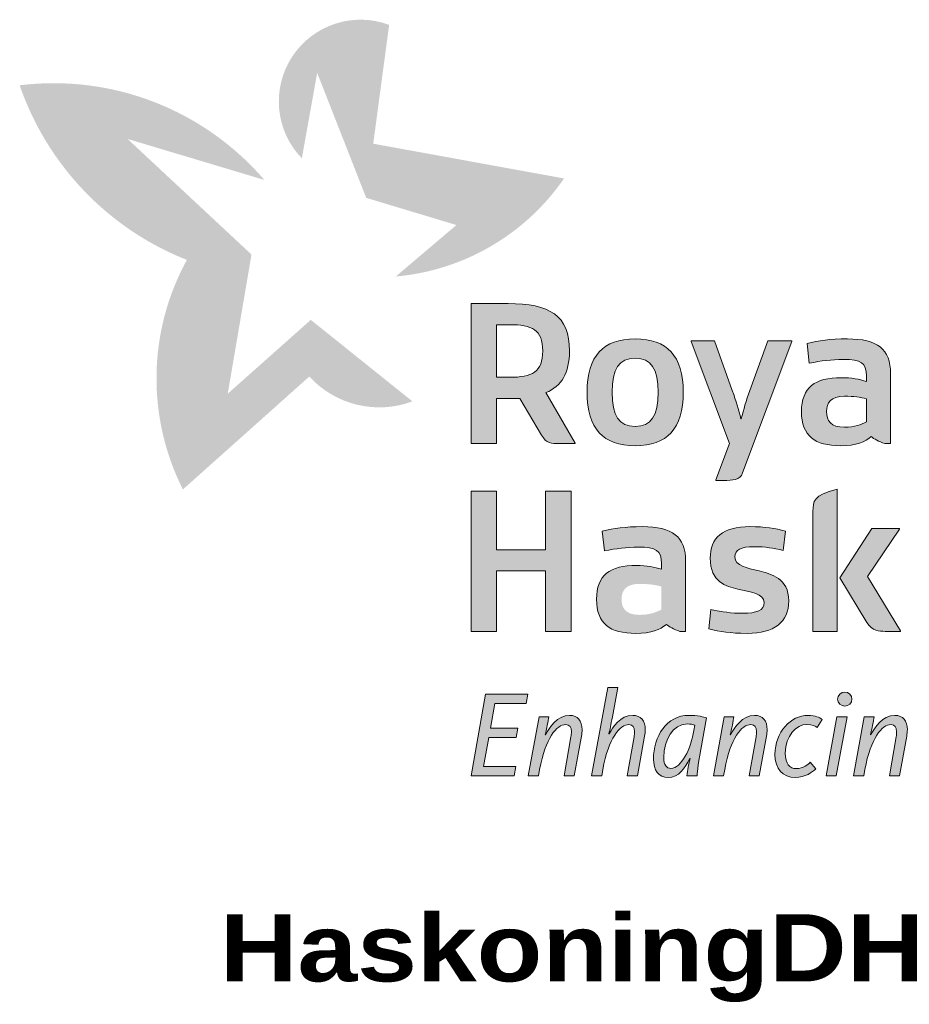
# Paper-space layout 'A3-A4' of a CAD drawing. Header units: metres. Extents: x 2915 to 3335, y 10 to 307.
# Tile 4 of 10: x 3235 to 3248, y 34 to 49. Entities that reach past the tile are written whole.
import ezdxf
from ezdxf.enums import TextEntityAlignment as Align

# ---------------------------------------------------------------- set-up
doc = ezdxf.new("R2010")
doc.units = ezdxf.units.M
doc.layers.get('0').update_dxf_attribs({"lineweight": 25})
doc.layers.get('Defpoints').update_dxf_attribs({"lineweight": 25})
doc.layers.add('X-XX-AL-ONDERHOEK', color=7, linetype='Continuous', lineweight=25)
doc.layers.add('X-XX-AL-TEKENBLAD_TITELBLOK-S', color=7, linetype='Continuous', lineweight=25)
doc.styles.add('RHTITLEBLOCK', font='arial.ttf')
doc.styles.add('RHTITLEBLOCK2', font='ariblk.ttf')

# ---------------------------------------------------------------- blocks, each defined once
blk = doc.blocks.new('*U99')
h = blk.add_hatch(color=256)
h.dxf.hatch_style = 1
h.set_gradient(color1=(31, 138, 158), color2=(199, 206, 111), rotation=180, tint=1, name='INVCURVED')
h.paths.add_polyline_path([(-85.346, 28.675, 0.799533), (-86.645, 26.689), (-86.417, 27.961), (-85.687, 26.101), (-84.345, 25.697), (-85.248, 24.931, 0.223316), (-82.743, 26.39), (-85.583, 26.907)])
h = blk.add_hatch(color=136)
h.dxf.hatch_style = 1
h.set_gradient(color1=(31, 138, 158), color2=(123, 194, 88), rotation=180, centered=1, tint=1, name='SPHERICAL')
h.paths.add_polyline_path([(-90.844, 27.776, 0.219025), (-88.356, 25.178), (-87.394, 25.258), (-89.239, 26.978), (-87.203, 26.368, 0.251014)])
h = blk.add_hatch(color=256)
h.dxf.hatch_style = 1
h.set_gradient(color1=(75, 173, 114), color2=(206, 217, 51), rotation=90, tint=1, name='HEMISPHERICAL')
h.paths.add_polyline_path([(-88.415, 21.763), (-86.534, 23.443, 0.305654), (-84.999, 23.073), (-86.512, 24.286), (-87.748, 23.187), (-87.394, 25.258), (-88.356, 25.178, 0.247154)])
at = {"true_color": 0x00577e}
h = blk.add_hatch(color=146, dxfattribs=at)
h.dxf.hatch_style = 2
edge = h.paths.add_edge_path()
edge.add_spline(control_points=[(-84.127, 24.528), (-84.127, 24.528), (-83.577, 24.528), (-83.577, 24.528), (-82.957, 24.528), (-82.663, 24.354), (-82.663, 23.823), (-82.663, 23.493), (-82.779, 23.3), (-83.014, 23.203), (-83.014, 23.203), (-82.578, 22.454), (-82.578, 22.454), (-82.578, 22.454), (-82.578, 22.445), (-82.578, 22.445), (-82.578, 22.445), (-82.798, 22.445), (-82.798, 22.445), (-82.944, 22.445), (-83.005, 22.445), (-83.078, 22.57), (-83.078, 22.57), (-83.399, 23.117), (-83.399, 23.117), (-83.399, 23.117), (-83.748, 23.117), (-83.748, 23.117), (-83.748, 23.117), (-83.748, 22.445), (-83.748, 22.445), (-83.748, 22.445), (-84.127, 22.445), (-84.127, 22.445), (-84.127, 22.445), (-84.127, 24.528), (-84.127, 24.528)], knot_values=[0, 0, 0, 0, 1, 1, 1, 2, 2, 2, 3, 3, 3, 4, 4, 4, 5, 5, 5, 6, 6, 6, 7, 7, 7, 8, 8, 8, 9, 9, 9, 10, 10, 10, 11, 11, 11, 12, 12, 12, 12], degree=3, periodic=0)
edge = h.paths.add_edge_path()
edge.add_spline(control_points=[(-83.555, 24.214), (-83.555, 24.214), (-83.748, 24.214), (-83.748, 24.214), (-83.748, 24.214), (-83.748, 23.432), (-83.748, 23.432), (-83.748, 23.432), (-83.555, 23.432), (-83.555, 23.432), (-83.219, 23.432), (-83.06, 23.508), (-83.06, 23.823), (-83.06, 24.14), (-83.219, 24.214), (-83.555, 24.214)], knot_values=[0, 0, 0, 0, 1, 1, 1, 2, 2, 2, 3, 3, 3, 4, 4, 4, 5, 5, 5, 5], degree=3, periodic=0)
h = blk.add_hatch(color=146, dxfattribs=at)
h.dxf.hatch_style = 2
edge = h.paths.add_edge_path()
edge.add_spline(control_points=[(-81.685, 24.003), (-81.212, 24.003), (-80.97, 23.752), (-80.97, 23.209), (-80.97, 22.665), (-81.212, 22.414), (-81.685, 22.414), (-82.159, 22.414), (-82.4, 22.665), (-82.4, 23.209), (-82.4, 23.752), (-82.159, 24.003), (-81.685, 24.003)], knot_values=[0, 0, 0, 0, 1, 1, 1, 2, 2, 2, 3, 3, 3, 4, 4, 4, 4], degree=3, periodic=0)
edge = h.paths.add_edge_path()
edge.add_spline(control_points=[(-81.685, 22.701), (-81.45, 22.701), (-81.343, 22.861), (-81.343, 23.209), (-81.343, 23.557), (-81.45, 23.716), (-81.685, 23.716), (-81.924, 23.716), (-82.027, 23.557), (-82.027, 23.209), (-82.027, 22.861), (-81.924, 22.701), (-81.685, 22.701)], knot_values=[0, 0, 0, 0, 1, 1, 1, 2, 2, 2, 3, 3, 3, 4, 4, 4, 4], degree=3, periodic=0)
h = blk.add_hatch(color=146, dxfattribs=at)
h.dxf.hatch_style = 2
edge = h.paths.add_edge_path()
edge.add_spline(control_points=[(-80.484, 21.907), (-80.484, 21.907), (-80.283, 22.445), (-80.283, 22.445), (-80.283, 22.445), (-80.851, 23.963), (-80.851, 23.963), (-80.851, 23.963), (-80.851, 23.972), (-80.851, 23.972), (-80.851, 23.972), (-80.506, 23.972), (-80.506, 23.972), (-80.506, 23.972), (-80.24, 23.236), (-80.24, 23.236), (-80.182, 23.074), (-80.145, 22.952), (-80.112, 22.812), (-80.112, 22.812), (-80.106, 22.812), (-80.106, 22.812), (-80.072, 22.952), (-80.035, 23.083), (-79.98, 23.236), (-79.98, 23.236), (-79.712, 23.972), (-79.712, 23.972), (-79.712, 23.972), (-79.354, 23.972), (-79.354, 23.972), (-79.354, 23.972), (-79.354, 23.963), (-79.354, 23.963), (-79.354, 23.963), (-80.087, 22.008), (-80.087, 22.008), (-80.127, 21.898), (-80.228, 21.898), (-80.375, 21.898), (-80.375, 21.898), (-80.484, 21.898), (-80.484, 21.898), (-80.484, 21.898), (-80.484, 21.907), (-80.484, 21.907)], knot_values=[0, 0, 0, 0, 1, 1, 1, 2, 2, 2, 3, 3, 3, 4, 4, 4, 5, 5, 5, 6, 6, 6, 7, 7, 7, 8, 8, 8, 9, 9, 9, 10, 10, 10, 11, 11, 11, 12, 12, 12, 13, 13, 13, 14, 14, 14, 15, 15, 15, 15], degree=3, periodic=0)
h = blk.add_hatch(color=146, dxfattribs=at)
h.dxf.hatch_style = 2
edge = h.paths.add_edge_path()
edge.add_spline(control_points=[(-77.885, 23.484), (-77.885, 23.484), (-77.885, 22.445), (-77.885, 22.445), (-77.885, 22.445), (-77.97, 22.445), (-77.97, 22.445), (-78.062, 22.475), (-78.132, 22.515), (-78.172, 22.549), (-78.263, 22.469), (-78.395, 22.414), (-78.627, 22.414), (-79.012, 22.414), (-79.21, 22.558), (-79.21, 22.922), (-79.21, 23.282), (-79.012, 23.426), (-78.615, 23.426), (-78.468, 23.426), (-78.346, 23.401), (-78.245, 23.37), (-78.245, 23.37), (-78.245, 23.453), (-78.245, 23.453), (-78.245, 23.649), (-78.321, 23.697), (-78.59, 23.697), (-78.768, 23.697), (-78.917, 23.676), (-79.094, 23.642), (-79.094, 23.642), (-79.128, 23.936), (-79.128, 23.936), (-78.945, 23.975), (-78.795, 24.003), (-78.526, 24.003), (-78.083, 24.003), (-77.885, 23.856), (-77.885, 23.484)], knot_values=[0, 0, 0, 0, 1, 1, 1, 2, 2, 2, 3, 3, 3, 4, 4, 4, 5, 5, 5, 6, 6, 6, 7, 7, 7, 8, 8, 8, 9, 9, 9, 10, 10, 10, 11, 11, 11, 12, 12, 12, 13, 13, 13, 13], degree=3, periodic=0)
edge = h.paths.add_edge_path()
edge.add_spline(control_points=[(-78.245, 22.769), (-78.245, 22.769), (-78.245, 23.111), (-78.245, 23.111), (-78.334, 23.135), (-78.432, 23.15), (-78.569, 23.15), (-78.774, 23.15), (-78.838, 23.056), (-78.838, 22.922), (-78.838, 22.784), (-78.774, 22.689), (-78.569, 22.689), (-78.419, 22.689), (-78.321, 22.729), (-78.245, 22.769)], knot_values=[0, 0, 0, 0, 1, 1, 1, 2, 2, 2, 3, 3, 3, 4, 4, 4, 5, 5, 5, 5], degree=3, periodic=0)
h = blk.add_hatch(color=146, dxfattribs=at)
h.dxf.hatch_style = 2
h.paths.add_polyline_path([(-83.018, 20.55), (-83.748, 20.55), (-83.748, 19.652), (-84.127, 19.652), (-84.127, 21.736), (-83.748, 21.736), (-83.748, 20.865), (-83.018, 20.865), (-83.018, 21.736), (-82.639, 21.736), (-82.639, 19.652), (-83.018, 19.652)])
h = blk.add_hatch(color=146, dxfattribs=at)
h.dxf.hatch_style = 2
edge = h.paths.add_edge_path()
edge.add_spline(control_points=[(-79.039, 21.439), (-79.039, 21.583), (-79.039, 21.677), (-78.679, 21.766), (-78.679, 21.766), (-78.679, 19.652), (-78.679, 19.652), (-78.679, 19.652), (-79.039, 19.652), (-79.039, 19.652), (-79.039, 19.652), (-79.039, 21.439), (-79.039, 21.439)], knot_values=[0, 0, 0, 0, 1, 1, 1, 2, 2, 2, 3, 3, 3, 4, 4, 4, 4], degree=3, periodic=0)
edge = h.paths.add_edge_path()
edge.add_spline(control_points=[(-78.166, 21.18), (-78.166, 21.18), (-77.75, 21.18), (-77.75, 21.18), (-77.75, 21.18), (-77.75, 21.17), (-77.75, 21.17), (-77.75, 21.17), (-78.227, 20.468), (-78.227, 20.468), (-78.227, 20.468), (-77.738, 19.661), (-77.738, 19.661), (-77.738, 19.661), (-77.738, 19.652), (-77.738, 19.652), (-77.738, 19.652), (-77.964, 19.652), (-77.964, 19.652), (-78.056, 19.652), (-78.156, 19.652), (-78.236, 19.783), (-78.236, 19.783), (-78.639, 20.446), (-78.639, 20.446), (-78.639, 20.446), (-78.166, 21.18), (-78.166, 21.18)], knot_values=[0, 0, 0, 0, 1, 1, 1, 2, 2, 2, 3, 3, 3, 4, 4, 4, 5, 5, 5, 6, 6, 6, 7, 7, 7, 8, 8, 8, 9, 9, 9, 9], degree=3, periodic=0)
h = blk.add_hatch(color=146, dxfattribs=at)
h.dxf.hatch_style = 2
edge = h.paths.add_edge_path()
edge.add_spline(control_points=[(-80.934, 20.691), (-80.934, 20.691), (-80.934, 19.652), (-80.934, 19.652), (-80.934, 19.652), (-81.019, 19.652), (-81.019, 19.652), (-81.111, 19.683), (-81.181, 19.722), (-81.221, 19.756), (-81.312, 19.676), (-81.444, 19.622), (-81.676, 19.622), (-82.061, 19.622), (-82.26, 19.765), (-82.26, 20.129), (-82.26, 20.489), (-82.061, 20.633), (-81.664, 20.633), (-81.517, 20.633), (-81.395, 20.608), (-81.294, 20.578), (-81.294, 20.578), (-81.294, 20.66), (-81.294, 20.66), (-81.294, 20.856), (-81.371, 20.905), (-81.639, 20.905), (-81.816, 20.905), (-81.966, 20.883), (-82.143, 20.85), (-82.143, 20.85), (-82.177, 21.143), (-82.177, 21.143), (-81.994, 21.183), (-81.844, 21.21), (-81.575, 21.21), (-81.132, 21.21), (-80.934, 21.063), (-80.934, 20.691)], knot_values=[0, 0, 0, 0, 1, 1, 1, 2, 2, 2, 3, 3, 3, 4, 4, 4, 5, 5, 5, 6, 6, 6, 7, 7, 7, 8, 8, 8, 9, 9, 9, 10, 10, 10, 11, 11, 11, 12, 12, 12, 13, 13, 13, 13], degree=3, periodic=0)
edge = h.paths.add_edge_path()
edge.add_spline(control_points=[(-81.294, 19.976), (-81.294, 19.976), (-81.294, 20.318), (-81.294, 20.318), (-81.383, 20.343), (-81.481, 20.358), (-81.618, 20.358), (-81.823, 20.358), (-81.887, 20.263), (-81.887, 20.129), (-81.887, 19.991), (-81.823, 19.897), (-81.618, 19.897), (-81.469, 19.897), (-81.371, 19.936), (-81.294, 19.976)], knot_values=[0, 0, 0, 0, 1, 1, 1, 2, 2, 2, 3, 3, 3, 4, 4, 4, 5, 5, 5, 5], degree=3, periodic=0)
h = blk.add_hatch(color=146, dxfattribs=at)
h.dxf.hatch_style = 2
edge = h.paths.add_edge_path()
edge.add_spline(control_points=[(-80.591, 19.688), (-80.591, 19.688), (-80.558, 19.976), (-80.558, 19.976), (-80.381, 19.942), (-80.262, 19.921), (-80.084, 19.921), (-79.877, 19.921), (-79.766, 19.964), (-79.766, 20.08), (-79.766, 20.211), (-79.971, 20.239), (-80.158, 20.281), (-80.338, 20.324), (-80.567, 20.382), (-80.567, 20.74), (-80.567, 21.042), (-80.384, 21.21), (-79.977, 21.21), (-79.745, 21.21), (-79.605, 21.183), (-79.449, 21.143), (-79.449, 21.143), (-79.482, 20.856), (-79.482, 20.856), (-79.635, 20.889), (-79.745, 20.911), (-79.913, 20.911), (-80.121, 20.911), (-80.2, 20.868), (-80.2, 20.758), (-80.2, 20.621), (-80.026, 20.599), (-79.84, 20.55), (-79.66, 20.502), (-79.4, 20.449), (-79.4, 20.104), (-79.4, 19.79), (-79.614, 19.622), (-80.02, 19.622), (-80.277, 19.622), (-80.42, 19.649), (-80.591, 19.688)], knot_values=[0, 0, 0, 0, 1, 1, 1, 2, 2, 2, 3, 3, 3, 4, 4, 4, 5, 5, 5, 6, 6, 6, 7, 7, 7, 8, 8, 8, 9, 9, 9, 10, 10, 10, 11, 11, 11, 12, 12, 12, 13, 13, 13, 14, 14, 14, 14], degree=3, periodic=0)
at = {"true_color": 0x0086a8}
h = blk.add_hatch(color=134, dxfattribs=at)
h.dxf.hatch_style = 2
edge = h.paths.add_edge_path()
edge.add_spline(control_points=[(-82.094, 18.815), (-82.094, 18.815), (-81.942, 18.815), (-81.942, 18.815), (-81.942, 18.815), (-82.024, 18.38), (-82.024, 18.38), (-82.048, 18.25), (-82.059, 18.197), (-82.076, 18.125), (-82.076, 18.125), (-82.072, 18.125), (-82.072, 18.125), (-82.017, 18.225), (-81.909, 18.402), (-81.721, 18.402), (-81.599, 18.402), (-81.535, 18.322), (-81.535, 18.188), (-81.535, 18.159), (-81.539, 18.128), (-81.544, 18.093), (-81.544, 18.093), (-81.652, 17.5), (-81.652, 17.5), (-81.652, 17.5), (-81.803, 17.5), (-81.803, 17.5), (-81.803, 17.5), (-81.701, 18.082), (-81.701, 18.082), (-81.696, 18.11), (-81.694, 18.135), (-81.694, 18.157), (-81.694, 18.23), (-81.721, 18.265), (-81.778, 18.265), (-81.911, 18.265), (-82.081, 18.068), (-82.167, 17.595), (-82.167, 17.595), (-82.183, 17.5), (-82.183, 17.5), (-82.183, 17.5), (-82.335, 17.5), (-82.335, 17.5), (-82.335, 17.5), (-82.094, 18.815), (-82.094, 18.815)], knot_values=[0, 0, 0, 0, 1, 1, 1, 2, 2, 2, 3, 3, 3, 4, 4, 4, 5, 5, 5, 6, 6, 6, 7, 7, 7, 8, 8, 8, 9, 9, 9, 10, 10, 10, 11, 11, 11, 12, 12, 12, 13, 13, 13, 14, 14, 14, 15, 15, 15, 16, 16, 16, 16], degree=3, periodic=0)
h = blk.add_hatch(color=134, dxfattribs=at)
h.dxf.hatch_style = 2
h.paths.add_polyline_path([(-83.91, 18.716), (-83.283, 18.716), (-83.309, 18.577), (-83.773, 18.577), (-83.84, 18.21), (-83.429, 18.21), (-83.455, 18.073), (-83.862, 18.073), (-83.941, 17.639), (-83.462, 17.639), (-83.488, 17.5), (-84.127, 17.5)])
h = blk.add_hatch(color=134, dxfattribs=at)
h.dxf.hatch_style = 2
h.paths.add_polyline_path([(-78.685, 18.378), (-78.533, 18.378), (-78.692, 17.5), (-78.844, 17.5)])
edge = h.paths.add_edge_path()
edge.add_spline(control_points=[(-78.672, 18.643), (-78.672, 18.701), (-78.624, 18.749), (-78.566, 18.749), (-78.508, 18.749), (-78.46, 18.701), (-78.46, 18.643), (-78.46, 18.586), (-78.508, 18.539), (-78.566, 18.539), (-78.624, 18.539), (-78.672, 18.586), (-78.672, 18.643)], knot_values=[0, 0, 0, 0, 1, 1, 1, 2, 2, 2, 3, 3, 3, 4, 4, 4, 4], degree=3, periodic=0)
h = blk.add_hatch(color=134, dxfattribs=at)
h.dxf.hatch_style = 2
edge = h.paths.add_edge_path()
edge.add_spline(control_points=[(-83.116, 18.378), (-83.116, 18.378), (-82.97, 18.378), (-82.97, 18.378), (-82.979, 18.322), (-83.003, 18.194), (-83.025, 18.11), (-83.025, 18.11), (-83.021, 18.11), (-83.021, 18.11), (-82.961, 18.221), (-82.849, 18.402), (-82.661, 18.402), (-82.539, 18.402), (-82.475, 18.322), (-82.475, 18.188), (-82.475, 18.159), (-82.479, 18.128), (-82.484, 18.093), (-82.484, 18.093), (-82.592, 17.5), (-82.592, 17.5), (-82.592, 17.5), (-82.743, 17.5), (-82.743, 17.5), (-82.743, 17.5), (-82.641, 18.082), (-82.641, 18.082), (-82.636, 18.11), (-82.634, 18.135), (-82.634, 18.157), (-82.634, 18.23), (-82.661, 18.265), (-82.718, 18.265), (-82.851, 18.265), (-83.021, 18.068), (-83.107, 17.595), (-83.107, 17.595), (-83.123, 17.5), (-83.123, 17.5), (-83.123, 17.5), (-83.275, 17.5), (-83.275, 17.5), (-83.275, 17.5), (-83.116, 18.378), (-83.116, 18.378)], knot_values=[0, 0, 0, 0, 1, 1, 1, 2, 2, 2, 3, 3, 3, 4, 4, 4, 5, 5, 5, 6, 6, 6, 7, 7, 7, 8, 8, 8, 9, 9, 9, 10, 10, 10, 11, 11, 11, 12, 12, 12, 13, 13, 13, 14, 14, 14, 15, 15, 15, 15], degree=3, periodic=0)
h = blk.add_hatch(color=134, dxfattribs=at)
h.dxf.hatch_style = 2
edge = h.paths.add_edge_path()
edge.add_spline(control_points=[(-81.413, 17.752), (-81.413, 18.086), (-81.22, 18.402), (-80.886, 18.402), (-80.754, 18.402), (-80.663, 18.376), (-80.626, 18.364), (-80.626, 18.364), (-80.71, 17.896), (-80.71, 17.896), (-80.754, 17.651), (-80.765, 17.513), (-80.765, 17.5), (-80.765, 17.5), (-80.915, 17.5), (-80.915, 17.5), (-80.904, 17.591), (-80.891, 17.67), (-80.869, 17.759), (-80.869, 17.759), (-80.873, 17.759), (-80.873, 17.759), (-80.946, 17.615), (-81.035, 17.478), (-81.194, 17.478), (-81.338, 17.478), (-81.413, 17.589), (-81.413, 17.752)], knot_values=[0, 0, 0, 0, 1, 1, 1, 2, 2, 2, 3, 3, 3, 4, 4, 4, 5, 5, 5, 6, 6, 6, 7, 7, 7, 8, 8, 8, 9, 9, 9, 9], degree=3, periodic=0)
edge = h.paths.add_edge_path()
edge.add_spline(control_points=[(-80.811, 18.179), (-80.811, 18.179), (-80.798, 18.258), (-80.798, 18.258), (-80.818, 18.265), (-80.866, 18.274), (-80.913, 18.274), (-81.127, 18.274), (-81.258, 18.035), (-81.258, 17.776), (-81.258, 17.662), (-81.222, 17.613), (-81.152, 17.613), (-81.004, 17.613), (-80.851, 17.907), (-80.811, 18.179)], knot_values=[0, 0, 0, 0, 1, 1, 1, 2, 2, 2, 3, 3, 3, 4, 4, 4, 5, 5, 5, 5], degree=3, periodic=0)
h = blk.add_hatch(color=134, dxfattribs=at)
h.dxf.hatch_style = 2
edge = h.paths.add_edge_path()
edge.add_spline(control_points=[(-80.362, 18.378), (-80.362, 18.378), (-80.216, 18.378), (-80.216, 18.378), (-80.225, 18.322), (-80.249, 18.194), (-80.271, 18.11), (-80.271, 18.11), (-80.267, 18.11), (-80.267, 18.11), (-80.207, 18.221), (-80.095, 18.402), (-79.907, 18.402), (-79.785, 18.402), (-79.721, 18.322), (-79.721, 18.188), (-79.721, 18.159), (-79.725, 18.128), (-79.73, 18.093), (-79.73, 18.093), (-79.838, 17.5), (-79.838, 17.5), (-79.838, 17.5), (-79.989, 17.5), (-79.989, 17.5), (-79.989, 17.5), (-79.887, 18.082), (-79.887, 18.082), (-79.882, 18.11), (-79.88, 18.135), (-79.88, 18.157), (-79.88, 18.23), (-79.907, 18.265), (-79.964, 18.265), (-80.097, 18.265), (-80.267, 18.068), (-80.353, 17.595), (-80.353, 17.595), (-80.369, 17.5), (-80.369, 17.5), (-80.369, 17.5), (-80.521, 17.5), (-80.521, 17.5), (-80.521, 17.5), (-80.362, 18.378), (-80.362, 18.378)], knot_values=[0, 0, 0, 0, 1, 1, 1, 2, 2, 2, 3, 3, 3, 4, 4, 4, 5, 5, 5, 6, 6, 6, 7, 7, 7, 8, 8, 8, 9, 9, 9, 10, 10, 10, 11, 11, 11, 12, 12, 12, 13, 13, 13, 14, 14, 14, 15, 15, 15, 15], degree=3, periodic=0)
h = blk.add_hatch(color=134, dxfattribs=at)
h.dxf.hatch_style = 2
edge = h.paths.add_edge_path()
edge.add_spline(control_points=[(-79.605, 17.821), (-79.605, 18.157), (-79.367, 18.402), (-79.115, 18.402), (-79, 18.402), (-78.94, 18.369), (-78.902, 18.342), (-78.902, 18.342), (-78.975, 18.223), (-78.975, 18.223), (-79.002, 18.243), (-79.046, 18.267), (-79.13, 18.267), (-79.287, 18.267), (-79.451, 18.101), (-79.451, 17.838), (-79.451, 17.681), (-79.387, 17.609), (-79.287, 17.609), (-79.183, 17.609), (-79.113, 17.672), (-79.079, 17.706), (-79.079, 17.706), (-78.997, 17.606), (-78.997, 17.606), (-79.046, 17.558), (-79.155, 17.478), (-79.302, 17.478), (-79.49, 17.478), (-79.605, 17.606), (-79.605, 17.821)], knot_values=[0, 0, 0, 0, 1, 1, 1, 2, 2, 2, 3, 3, 3, 4, 4, 4, 5, 5, 5, 6, 6, 6, 7, 7, 7, 8, 8, 8, 9, 9, 9, 10, 10, 10, 10], degree=3, periodic=0)
h = blk.add_hatch(color=134, dxfattribs=at)
h.dxf.hatch_style = 2
edge = h.paths.add_edge_path()
edge.add_spline(control_points=[(-78.276, 18.378), (-78.276, 18.378), (-78.13, 18.378), (-78.13, 18.378), (-78.139, 18.322), (-78.163, 18.194), (-78.185, 18.11), (-78.185, 18.11), (-78.181, 18.11), (-78.181, 18.11), (-78.121, 18.221), (-78.009, 18.402), (-77.821, 18.402), (-77.699, 18.402), (-77.635, 18.322), (-77.635, 18.188), (-77.635, 18.159), (-77.639, 18.128), (-77.644, 18.093), (-77.644, 18.093), (-77.752, 17.5), (-77.752, 17.5), (-77.752, 17.5), (-77.903, 17.5), (-77.903, 17.5), (-77.903, 17.5), (-77.801, 18.082), (-77.801, 18.082), (-77.796, 18.11), (-77.794, 18.135), (-77.794, 18.157), (-77.794, 18.23), (-77.821, 18.265), (-77.878, 18.265), (-78.011, 18.265), (-78.181, 18.068), (-78.267, 17.595), (-78.267, 17.595), (-78.283, 17.5), (-78.283, 17.5), (-78.283, 17.5), (-78.435, 17.5), (-78.435, 17.5), (-78.435, 17.5), (-78.276, 18.378), (-78.276, 18.378)], knot_values=[0, 0, 0, 0, 1, 1, 1, 2, 2, 2, 3, 3, 3, 4, 4, 4, 5, 5, 5, 6, 6, 6, 7, 7, 7, 8, 8, 8, 9, 9, 9, 10, 10, 10, 11, 11, 11, 12, 12, 12, 13, 13, 13, 14, 14, 14, 15, 15, 15, 15], degree=3, periodic=0)
at = {"color": 146, "lineweight": 0, "true_color": 0x00577e}
blk.add_lwpolyline([(-83.018, 20.55), (-83.748, 20.55), (-83.748, 19.652), (-84.127, 19.652), (-84.127, 21.736), (-83.748, 21.736), (-83.748, 20.865), (-83.018, 20.865), (-83.018, 21.736), (-82.639, 21.736), (-82.639, 19.652), (-83.018, 19.652), (-83.018, 20.55)], dxfattribs=at)
at = {"color": 134, "lineweight": 0, "true_color": 0x0086a8}
for points in [[(-83.91, 18.716), (-83.283, 18.716), (-83.309, 18.577), (-83.773, 18.577), (-83.84, 18.21), (-83.429, 18.21), (-83.455, 18.073), (-83.862, 18.073), (-83.941, 17.639), (-83.462, 17.639), (-83.488, 17.5), (-84.127, 17.5), (-83.91, 18.716)], [(-78.685, 18.378), (-78.533, 18.378), (-78.692, 17.5), (-78.844, 17.5), (-78.685, 18.378)]]:
    blk.add_lwpolyline(points, dxfattribs=at)
at = {"color": 146, "lineweight": 0, "true_color": 0x00577e}
for points, knots in [([(-84.127, 24.528), (-84.127, 24.528), (-83.577, 24.528), (-83.577, 24.528), (-82.957, 24.528), (-82.663, 24.354), (-82.663, 23.823), (-82.663, 23.493), (-82.779, 23.3), (-83.014, 23.203), (-83.014, 23.203), (-82.578, 22.454), (-82.578, 22.454), (-82.578, 22.454), (-82.578, 22.445), (-82.578, 22.445), (-82.578, 22.445), (-82.798, 22.445), (-82.798, 22.445), (-82.944, 22.445), (-83.005, 22.445), (-83.078, 22.57), (-83.078, 22.57), (-83.399, 23.117), (-83.399, 23.117), (-83.399, 23.117), (-83.748, 23.117), (-83.748, 23.117), (-83.748, 23.117), (-83.748, 22.445), (-83.748, 22.445), (-83.748, 22.445), (-84.127, 22.445), (-84.127, 22.445), (-84.127, 22.445), (-84.127, 24.528), (-84.127, 24.528)], [0, 0, 0, 0, 1, 1, 1, 2, 2, 2, 3, 3, 3, 4, 4, 4, 5, 5, 5, 6, 6, 6, 7, 7, 7, 8, 8, 8, 9, 9, 9, 10, 10, 10, 11, 11, 11, 12, 12, 12, 12]), ([(-83.555, 24.214), (-83.555, 24.214), (-83.748, 24.214), (-83.748, 24.214), (-83.748, 24.214), (-83.748, 23.432), (-83.748, 23.432), (-83.748, 23.432), (-83.555, 23.432), (-83.555, 23.432), (-83.219, 23.432), (-83.06, 23.508), (-83.06, 23.823), (-83.06, 24.14), (-83.219, 24.214), (-83.555, 24.214)], [0, 0, 0, 0, 1, 1, 1, 2, 2, 2, 3, 3, 3, 4, 4, 4, 5, 5, 5, 5]), ([(-81.685, 24.003), (-81.212, 24.003), (-80.97, 23.752), (-80.97, 23.209), (-80.97, 22.665), (-81.212, 22.414), (-81.685, 22.414), (-82.159, 22.414), (-82.4, 22.665), (-82.4, 23.209), (-82.4, 23.752), (-82.159, 24.003), (-81.685, 24.003)], [0, 0, 0, 0, 1, 1, 1, 2, 2, 2, 3, 3, 3, 4, 4, 4, 4]), ([(-80.484, 21.907), (-80.484, 21.907), (-80.283, 22.445), (-80.283, 22.445), (-80.283, 22.445), (-80.851, 23.963), (-80.851, 23.963), (-80.851, 23.963), (-80.851, 23.972), (-80.851, 23.972), (-80.851, 23.972), (-80.506, 23.972), (-80.506, 23.972), (-80.506, 23.972), (-80.24, 23.236), (-80.24, 23.236), (-80.182, 23.074), (-80.145, 22.952), (-80.112, 22.812), (-80.112, 22.812), (-80.106, 22.812), (-80.106, 22.812), (-80.072, 22.952), (-80.035, 23.083), (-79.98, 23.236), (-79.98, 23.236), (-79.712, 23.972), (-79.712, 23.972), (-79.712, 23.972), (-79.354, 23.972), (-79.354, 23.972), (-79.354, 23.972), (-79.354, 23.963), (-79.354, 23.963), (-79.354, 23.963), (-80.087, 22.008), (-80.087, 22.008), (-80.127, 21.898), (-80.228, 21.898), (-80.375, 21.898), (-80.375, 21.898), (-80.484, 21.898), (-80.484, 21.898), (-80.484, 21.898), (-80.484, 21.907), (-80.484, 21.907)], [0, 0, 0, 0, 1, 1, 1, 2, 2, 2, 3, 3, 3, 4, 4, 4, 5, 5, 5, 6, 6, 6, 7, 7, 7, 8, 8, 8, 9, 9, 9, 10, 10, 10, 11, 11, 11, 12, 12, 12, 13, 13, 13, 14, 14, 14, 15, 15, 15, 15]), ([(-77.885, 23.484), (-77.885, 23.484), (-77.885, 22.445), (-77.885, 22.445), (-77.885, 22.445), (-77.97, 22.445), (-77.97, 22.445), (-78.062, 22.475), (-78.132, 22.515), (-78.172, 22.549), (-78.263, 22.469), (-78.395, 22.414), (-78.627, 22.414), (-79.012, 22.414), (-79.21, 22.558), (-79.21, 22.922), (-79.21, 23.282), (-79.012, 23.426), (-78.615, 23.426), (-78.468, 23.426), (-78.346, 23.401), (-78.245, 23.37), (-78.245, 23.37), (-78.245, 23.453), (-78.245, 23.453), (-78.245, 23.649), (-78.321, 23.697), (-78.59, 23.697), (-78.768, 23.697), (-78.917, 23.676), (-79.094, 23.642), (-79.094, 23.642), (-79.128, 23.936), (-79.128, 23.936), (-78.945, 23.975), (-78.795, 24.003), (-78.526, 24.003), (-78.083, 24.003), (-77.885, 23.856), (-77.885, 23.484)], [0, 0, 0, 0, 1, 1, 1, 2, 2, 2, 3, 3, 3, 4, 4, 4, 5, 5, 5, 6, 6, 6, 7, 7, 7, 8, 8, 8, 9, 9, 9, 10, 10, 10, 11, 11, 11, 12, 12, 12, 13, 13, 13, 13]), ([(-81.685, 22.701), (-81.45, 22.701), (-81.343, 22.861), (-81.343, 23.209), (-81.343, 23.557), (-81.45, 23.716), (-81.685, 23.716), (-81.924, 23.716), (-82.027, 23.557), (-82.027, 23.209), (-82.027, 22.861), (-81.924, 22.701), (-81.685, 22.701)], [0, 0, 0, 0, 1, 1, 1, 2, 2, 2, 3, 3, 3, 4, 4, 4, 4]), ([(-78.245, 22.769), (-78.245, 22.769), (-78.245, 23.111), (-78.245, 23.111), (-78.334, 23.135), (-78.432, 23.15), (-78.569, 23.15), (-78.774, 23.15), (-78.838, 23.056), (-78.838, 22.922), (-78.838, 22.784), (-78.774, 22.689), (-78.569, 22.689), (-78.419, 22.689), (-78.321, 22.729), (-78.245, 22.769)], [0, 0, 0, 0, 1, 1, 1, 2, 2, 2, 3, 3, 3, 4, 4, 4, 5, 5, 5, 5]), ([(-79.039, 21.439), (-79.039, 21.583), (-79.039, 21.677), (-78.679, 21.766), (-78.679, 21.766), (-78.679, 19.652), (-78.679, 19.652), (-78.679, 19.652), (-79.039, 19.652), (-79.039, 19.652), (-79.039, 19.652), (-79.039, 21.439), (-79.039, 21.439)], [0, 0, 0, 0, 1, 1, 1, 2, 2, 2, 3, 3, 3, 4, 4, 4, 4]), ([(-80.934, 20.691), (-80.934, 20.691), (-80.934, 19.652), (-80.934, 19.652), (-80.934, 19.652), (-81.019, 19.652), (-81.019, 19.652), (-81.111, 19.683), (-81.181, 19.722), (-81.221, 19.756), (-81.312, 19.676), (-81.444, 19.622), (-81.676, 19.622), (-82.061, 19.622), (-82.26, 19.765), (-82.26, 20.129), (-82.26, 20.489), (-82.061, 20.633), (-81.664, 20.633), (-81.517, 20.633), (-81.395, 20.608), (-81.294, 20.578), (-81.294, 20.578), (-81.294, 20.66), (-81.294, 20.66), (-81.294, 20.856), (-81.371, 20.905), (-81.639, 20.905), (-81.816, 20.905), (-81.966, 20.883), (-82.143, 20.85), (-82.143, 20.85), (-82.177, 21.143), (-82.177, 21.143), (-81.994, 21.183), (-81.844, 21.21), (-81.575, 21.21), (-81.132, 21.21), (-80.934, 21.063), (-80.934, 20.691)], [0, 0, 0, 0, 1, 1, 1, 2, 2, 2, 3, 3, 3, 4, 4, 4, 5, 5, 5, 6, 6, 6, 7, 7, 7, 8, 8, 8, 9, 9, 9, 10, 10, 10, 11, 11, 11, 12, 12, 12, 13, 13, 13, 13]), ([(-80.591, 19.688), (-80.591, 19.688), (-80.558, 19.976), (-80.558, 19.976), (-80.381, 19.942), (-80.262, 19.921), (-80.084, 19.921), (-79.877, 19.921), (-79.766, 19.964), (-79.766, 20.08), (-79.766, 20.211), (-79.971, 20.239), (-80.158, 20.281), (-80.338, 20.324), (-80.567, 20.382), (-80.567, 20.74), (-80.567, 21.042), (-80.384, 21.21), (-79.977, 21.21), (-79.745, 21.21), (-79.605, 21.183), (-79.449, 21.143), (-79.449, 21.143), (-79.482, 20.856), (-79.482, 20.856), (-79.635, 20.889), (-79.745, 20.911), (-79.913, 20.911), (-80.121, 20.911), (-80.2, 20.868), (-80.2, 20.758), (-80.2, 20.621), (-80.026, 20.599), (-79.84, 20.55), (-79.66, 20.502), (-79.4, 20.449), (-79.4, 20.104), (-79.4, 19.79), (-79.614, 19.622), (-80.02, 19.622), (-80.277, 19.622), (-80.42, 19.649), (-80.591, 19.688)], [0, 0, 0, 0, 1, 1, 1, 2, 2, 2, 3, 3, 3, 4, 4, 4, 5, 5, 5, 6, 6, 6, 7, 7, 7, 8, 8, 8, 9, 9, 9, 10, 10, 10, 11, 11, 11, 12, 12, 12, 13, 13, 13, 14, 14, 14, 14]), ([(-78.166, 21.18), (-78.166, 21.18), (-77.75, 21.18), (-77.75, 21.18), (-77.75, 21.18), (-77.75, 21.17), (-77.75, 21.17), (-77.75, 21.17), (-78.227, 20.468), (-78.227, 20.468), (-78.227, 20.468), (-77.738, 19.661), (-77.738, 19.661), (-77.738, 19.661), (-77.738, 19.652), (-77.738, 19.652), (-77.738, 19.652), (-77.964, 19.652), (-77.964, 19.652), (-78.056, 19.652), (-78.156, 19.652), (-78.236, 19.783), (-78.236, 19.783), (-78.639, 20.446), (-78.639, 20.446), (-78.639, 20.446), (-78.166, 21.18), (-78.166, 21.18)], [0, 0, 0, 0, 1, 1, 1, 2, 2, 2, 3, 3, 3, 4, 4, 4, 5, 5, 5, 6, 6, 6, 7, 7, 7, 8, 8, 8, 9, 9, 9, 9])]:
    blk.add_open_spline(points, degree=3, knots=knots, dxfattribs=at)
at = {"color": 134, "lineweight": 0, "true_color": 0x0086a8}
for points, knots in [([(-82.094, 18.815), (-82.094, 18.815), (-81.942, 18.815), (-81.942, 18.815), (-81.942, 18.815), (-82.024, 18.38), (-82.024, 18.38), (-82.048, 18.25), (-82.059, 18.197), (-82.076, 18.125), (-82.076, 18.125), (-82.072, 18.125), (-82.072, 18.125), (-82.017, 18.225), (-81.909, 18.402), (-81.721, 18.402), (-81.599, 18.402), (-81.535, 18.322), (-81.535, 18.188), (-81.535, 18.159), (-81.539, 18.128), (-81.544, 18.093), (-81.544, 18.093), (-81.652, 17.5), (-81.652, 17.5), (-81.652, 17.5), (-81.803, 17.5), (-81.803, 17.5), (-81.803, 17.5), (-81.701, 18.082), (-81.701, 18.082), (-81.696, 18.11), (-81.694, 18.135), (-81.694, 18.157), (-81.694, 18.23), (-81.721, 18.265), (-81.778, 18.265), (-81.911, 18.265), (-82.081, 18.068), (-82.167, 17.595), (-82.167, 17.595), (-82.183, 17.5), (-82.183, 17.5), (-82.183, 17.5), (-82.335, 17.5), (-82.335, 17.5), (-82.335, 17.5), (-82.094, 18.815), (-82.094, 18.815)], [0, 0, 0, 0, 1, 1, 1, 2, 2, 2, 3, 3, 3, 4, 4, 4, 5, 5, 5, 6, 6, 6, 7, 7, 7, 8, 8, 8, 9, 9, 9, 10, 10, 10, 11, 11, 11, 12, 12, 12, 13, 13, 13, 14, 14, 14, 15, 15, 15, 16, 16, 16, 16]), ([(-78.672, 18.643), (-78.672, 18.701), (-78.624, 18.749), (-78.566, 18.749), (-78.508, 18.749), (-78.46, 18.701), (-78.46, 18.643), (-78.46, 18.586), (-78.508, 18.539), (-78.566, 18.539), (-78.624, 18.539), (-78.672, 18.586), (-78.672, 18.643)], [0, 0, 0, 0, 1, 1, 1, 2, 2, 2, 3, 3, 3, 4, 4, 4, 4]), ([(-83.116, 18.378), (-83.116, 18.378), (-82.97, 18.378), (-82.97, 18.378), (-82.979, 18.322), (-83.003, 18.194), (-83.025, 18.11), (-83.025, 18.11), (-83.021, 18.11), (-83.021, 18.11), (-82.961, 18.221), (-82.849, 18.402), (-82.661, 18.402), (-82.539, 18.402), (-82.475, 18.322), (-82.475, 18.188), (-82.475, 18.159), (-82.479, 18.128), (-82.484, 18.093), (-82.484, 18.093), (-82.592, 17.5), (-82.592, 17.5), (-82.592, 17.5), (-82.743, 17.5), (-82.743, 17.5), (-82.743, 17.5), (-82.641, 18.082), (-82.641, 18.082), (-82.636, 18.11), (-82.634, 18.135), (-82.634, 18.157), (-82.634, 18.23), (-82.661, 18.265), (-82.718, 18.265), (-82.851, 18.265), (-83.021, 18.068), (-83.107, 17.595), (-83.107, 17.595), (-83.123, 17.5), (-83.123, 17.5), (-83.123, 17.5), (-83.275, 17.5), (-83.275, 17.5), (-83.275, 17.5), (-83.116, 18.378), (-83.116, 18.378)], [0, 0, 0, 0, 1, 1, 1, 2, 2, 2, 3, 3, 3, 4, 4, 4, 5, 5, 5, 6, 6, 6, 7, 7, 7, 8, 8, 8, 9, 9, 9, 10, 10, 10, 11, 11, 11, 12, 12, 12, 13, 13, 13, 14, 14, 14, 15, 15, 15, 15]), ([(-81.413, 17.752), (-81.413, 18.086), (-81.22, 18.402), (-80.886, 18.402), (-80.754, 18.402), (-80.663, 18.376), (-80.626, 18.364), (-80.626, 18.364), (-80.71, 17.896), (-80.71, 17.896), (-80.754, 17.651), (-80.765, 17.513), (-80.765, 17.5), (-80.765, 17.5), (-80.915, 17.5), (-80.915, 17.5), (-80.904, 17.591), (-80.891, 17.67), (-80.869, 17.759), (-80.869, 17.759), (-80.873, 17.759), (-80.873, 17.759), (-80.946, 17.615), (-81.035, 17.478), (-81.194, 17.478), (-81.338, 17.478), (-81.413, 17.589), (-81.413, 17.752)], [0, 0, 0, 0, 1, 1, 1, 2, 2, 2, 3, 3, 3, 4, 4, 4, 5, 5, 5, 6, 6, 6, 7, 7, 7, 8, 8, 8, 9, 9, 9, 9]), ([(-80.362, 18.378), (-80.362, 18.378), (-80.216, 18.378), (-80.216, 18.378), (-80.225, 18.322), (-80.249, 18.194), (-80.271, 18.11), (-80.271, 18.11), (-80.267, 18.11), (-80.267, 18.11), (-80.207, 18.221), (-80.095, 18.402), (-79.907, 18.402), (-79.785, 18.402), (-79.721, 18.322), (-79.721, 18.188), (-79.721, 18.159), (-79.725, 18.128), (-79.73, 18.093), (-79.73, 18.093), (-79.838, 17.5), (-79.838, 17.5), (-79.838, 17.5), (-79.989, 17.5), (-79.989, 17.5), (-79.989, 17.5), (-79.887, 18.082), (-79.887, 18.082), (-79.882, 18.11), (-79.88, 18.135), (-79.88, 18.157), (-79.88, 18.23), (-79.907, 18.265), (-79.964, 18.265), (-80.097, 18.265), (-80.267, 18.068), (-80.353, 17.595), (-80.353, 17.595), (-80.369, 17.5), (-80.369, 17.5), (-80.369, 17.5), (-80.521, 17.5), (-80.521, 17.5), (-80.521, 17.5), (-80.362, 18.378), (-80.362, 18.378)], [0, 0, 0, 0, 1, 1, 1, 2, 2, 2, 3, 3, 3, 4, 4, 4, 5, 5, 5, 6, 6, 6, 7, 7, 7, 8, 8, 8, 9, 9, 9, 10, 10, 10, 11, 11, 11, 12, 12, 12, 13, 13, 13, 14, 14, 14, 15, 15, 15, 15]), ([(-79.605, 17.821), (-79.605, 18.157), (-79.367, 18.402), (-79.115, 18.402), (-79, 18.402), (-78.94, 18.369), (-78.902, 18.342), (-78.902, 18.342), (-78.975, 18.223), (-78.975, 18.223), (-79.002, 18.243), (-79.046, 18.267), (-79.13, 18.267), (-79.287, 18.267), (-79.451, 18.101), (-79.451, 17.838), (-79.451, 17.681), (-79.387, 17.609), (-79.287, 17.609), (-79.183, 17.609), (-79.113, 17.672), (-79.079, 17.706), (-79.079, 17.706), (-78.997, 17.606), (-78.997, 17.606), (-79.046, 17.558), (-79.155, 17.478), (-79.302, 17.478), (-79.49, 17.478), (-79.605, 17.606), (-79.605, 17.821)], [0, 0, 0, 0, 1, 1, 1, 2, 2, 2, 3, 3, 3, 4, 4, 4, 5, 5, 5, 6, 6, 6, 7, 7, 7, 8, 8, 8, 9, 9, 9, 10, 10, 10, 10]), ([(-78.276, 18.378), (-78.276, 18.378), (-78.13, 18.378), (-78.13, 18.378), (-78.139, 18.322), (-78.163, 18.194), (-78.185, 18.11), (-78.185, 18.11), (-78.181, 18.11), (-78.181, 18.11), (-78.121, 18.221), (-78.009, 18.402), (-77.821, 18.402), (-77.699, 18.402), (-77.635, 18.322), (-77.635, 18.188), (-77.635, 18.159), (-77.639, 18.128), (-77.644, 18.093), (-77.644, 18.093), (-77.752, 17.5), (-77.752, 17.5), (-77.752, 17.5), (-77.903, 17.5), (-77.903, 17.5), (-77.903, 17.5), (-77.801, 18.082), (-77.801, 18.082), (-77.796, 18.11), (-77.794, 18.135), (-77.794, 18.157), (-77.794, 18.23), (-77.821, 18.265), (-77.878, 18.265), (-78.011, 18.265), (-78.181, 18.068), (-78.267, 17.595), (-78.267, 17.595), (-78.283, 17.5), (-78.283, 17.5), (-78.283, 17.5), (-78.435, 17.5), (-78.435, 17.5), (-78.435, 17.5), (-78.276, 18.378), (-78.276, 18.378)], [0, 0, 0, 0, 1, 1, 1, 2, 2, 2, 3, 3, 3, 4, 4, 4, 5, 5, 5, 6, 6, 6, 7, 7, 7, 8, 8, 8, 9, 9, 9, 10, 10, 10, 11, 11, 11, 12, 12, 12, 13, 13, 13, 14, 14, 14, 15, 15, 15, 15]), ([(-80.811, 18.179), (-80.811, 18.179), (-80.798, 18.258), (-80.798, 18.258), (-80.818, 18.265), (-80.866, 18.274), (-80.913, 18.274), (-81.127, 18.274), (-81.258, 18.035), (-81.258, 17.776), (-81.258, 17.662), (-81.222, 17.613), (-81.152, 17.613), (-81.004, 17.613), (-80.851, 17.907), (-80.811, 18.179)], [0, 0, 0, 0, 1, 1, 1, 2, 2, 2, 3, 3, 3, 4, 4, 4, 5, 5, 5, 5])]:
    blk.add_open_spline(points, degree=3, knots=knots, dxfattribs=at)
at = {"layer": 'Defpoints', "style": 'RHTITLEBLOCK', "flags": 2}
blk.add_attdef('NL_META_DOCUMENTSOORT', (-168.2, -2.3), '', height=1.8, dxfattribs=at)
at = {"layer": 'X-XX-AL-ONDERHOEK', "style": 'RHTITLEBLOCK'}
for tag, p, height in [('CLIENT01', (-176.4, 36.5), 2.5), ('NL_META_PROJECTOMSCHRIJVING', (-86.4, 36.5), 2.5), ('CLIENT02', (-176.4, 32), 2.5), ('NL_META_PROJECTOMSCHRIJVING_02', (-86.4, 32), 2.5), ('NL_META_TEKENINGOMSCHRIJVING', (-176.4, 21.5), 2.5), ('NL_META_TEKENINGOMSCHRIJVING_02', (-176.4, 17), 2.5), ('NL_META_DOCUMENTSTATUS', (-58.4, 13.5), 2.5), ('NL_META_REVISIE', (-17.234, 13.5), 2.5), ('NL_META_TEKENINGOMSCHRIJVING_03', (-176.4, 12.5), 2.5), ('NL_META_ID_NUMMER', (-58.4, 2), 3.4), ('NL_META_TEKENBLADFORMAAT', (-176.4, 2.154), 2.5), ('SCALE', (-148.4, 2.154), 2.5), ('FASE', (-115.4, 2), 2.5)]:
    blk.add_attdef(tag, p, '', height=height, dxfattribs=at)
blk.add_attdef('FILENAME', text='', height=1, rotation=90, dxfattribs=at).set_placement((1.5, 13), align=Align.MIDDLE_LEFT)
at = {"layer": 'X-XX-AL-ONDERHOEK', "style": 'RHTITLEBLOCK2'}
blk.add_attdef('NL_META_EIGENAAR', text='', height=1, dxfattribs=at).set_placement((-64.5, 14.444), align=Align.RIGHT)
at = {"layer": 'X-XX-AL-ONDERHOEK', "style": 'RHTITLEBLOCK'}
for tag, p in [('NL_META_BLADNUMMER', (-78.5, 2)), ('NL_META_AANTAL_BLADEN', (-67.5, 2))]:
    blk.add_attdef(tag, text='', height=2.5, dxfattribs=at).set_placement(p, align=Align.CENTER)

psp = doc.layouts.new('A3-A4')

# ---------------------------------------------------------------- block references
at = {"layer": 'X-XX-AL-TEKENBLAD_TITELBLOK-S'}
ref = psp.add_blockref('*U99', (3325.477, 20.375), dxfattribs=at)
ref.add_attrib('NL_META_EIGENAAR', 'HaskoningDHV Nederland B.V.', dxfattribs={"layer": 'X-XX-AL-ONDERHOEK', "height": 1, "style": 'RHTITLEBLOCK2'}).set_placement((3260.977, 34.819), align=Align.RIGHT)

doc.saveas('drawing.dxf')
